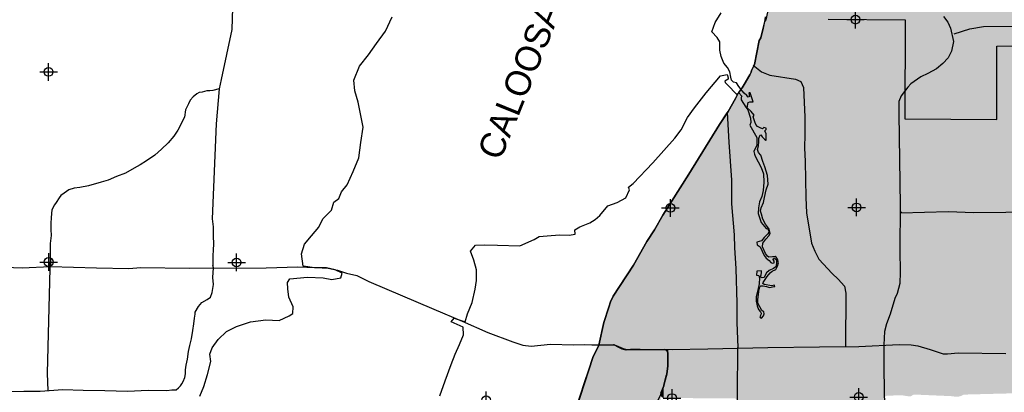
# Model space of a CAD drawing. Extents: x 136693 to 413893, y 707796 to 905796.
# Tile 54 of 70: x 186000 to 213874, y 807765 to 818302. Entities that reach past the tile are written whole.
import ezdxf

# ---------------------------------------------------------------- set-up
doc = ezdxf.new("R2010")
doc.units = 0
doc.header["$LTSCALE"] = 2000
doc.header["$PDMODE"] = 34
doc.header["$PDSIZE"] = 250
doc.linetypes.add('DASHED', pattern=[0])
for name, color, linetype in [('1990WSHEDS', 3, 'CONTINUOUS'), ('CITY', 14, 'DASHED'), ('DEEPFILL', 11, 'CONTINUOUS'), ('MAJROADS', 9, 'CONTINUOUS'), ('NAMES', 7, 'CONTINUOUS'), ('SEC', 2, 'CONTINUOUS'), ('WATER', 4, 'CONTINUOUS'), ('WHISKEYFILL', 11, 'CONTINUOUS'), ('WSHEDS', 3, 'CONTINUOUS')]:
    doc.layers.add(name, color=color, linetype=linetype)

# ---------------------------------------------------------------- blocks, each defined once
blk = doc.blocks.new('CITY')
at = {"layer": 'CITY', "color": 0}
blk.add_lwpolyline([(208889, 818315), (211064, 818297), (211056, 815500), (213663, 815481), (213661, 817553), (214917, 817566)], dxfattribs=at)

msp = doc.modelspace()

# ---------------------------------------------------------------- linework, layer by layer
at = {"layer": '1990WSHEDS', "color": 0}
msp.add_lwpolyline([(202395, 809095), (202534, 809739), (202680, 810173), (202723, 810324), (202800, 810483), (203376, 811358), (203758, 812034), (203970, 812359), (204207, 812777), (204945, 813936), (205810, 815337), (206032, 815669), (206056, 815704), (206268, 816071), (206346, 816231), (206356, 816238), (206420, 816332), (206455, 816372), (206506, 816472), (206667, 816739), (206709, 816822), (206718, 816864), (206744, 816923), (206803, 817031), (206934, 817717), (206985, 817792), (207045, 818060), (207097, 818255), (207133, 818302), (207410, 819568)], dxfattribs=at)
msp.add_lwpolyline([(201020, 805030), (202225, 808752), (202395, 809095), (202810, 809106, -0.106269), (202851, 809098), (203138, 808978, 0.101181), (203178, 808970), (204250, 808977, -0.41833), (204350, 808876), (204350, 808817, 0.001888), (204350, 808817), (204350, 808530, -0.032841), (204349, 808517), (204317, 808275, -0.031133), (204315, 808263), (204236, 807962, -0.03195), (204232, 807950), (204148, 807741, 0.527553)], format="xyb", dxfattribs=at)
at = {"layer": 'DEEPFILL', "color": 0}
for points in [[(202225, 789583), (202225, 808752), (202395, 789745), (202395, 809095)], [(202395, 789745), (202395, 809095), (202810, 790140), (202810, 809106)], [(202810, 790140), (202810, 809106), (202826, 790156), (202826, 809105)], [(202826, 790156), (202826, 809105), (202851, 790180), (202851, 809098)], [(202851, 790180), (202851, 809098), (202976, 790298), (202976, 809046)], [(202976, 790298), (202976, 809046), (202979, 790302), (202979, 809044)], [(202979, 790302), (202979, 809044), (203138, 790469), (203138, 808978)], [(203138, 790469), (203138, 808978), (203164, 790495), (203164, 808971)], [(203164, 790495), (203164, 808971), (203176, 790508), (203176, 808970)], [(203176, 791893), (203176, 808970), (203178, 792297), (203178, 808970)], [(203178, 792297), (203178, 808970), (203180, 792883), (203180, 808970)], [(203180, 792883), (203180, 808970), (203189, 795632), (203189, 808970)], [(203189, 795632), (203189, 808970), (203189, 795638), (203189, 808970)], [(203189, 795638), (203189, 808970), (203192, 795657), (203192, 808970)], [(203192, 795657), (203192, 808970), (203202, 795681), (203202, 808970)], [(203202, 795681), (203202, 808970), (203205, 795686), (203205, 808970)], [(203205, 795686), (203205, 808970), (203218, 795702), (203218, 808970)], [(203218, 795702), (203218, 808970), (203226, 795709), (203226, 808970)], [(203226, 795709), (203226, 808970), (203238, 795718), (203238, 808970)], [(203238, 795718), (203238, 808970), (203250, 795723), (203250, 808970)], [(203250, 795723), (203250, 808970), (203262, 795728), (203262, 808970)], [(203262, 795728), (203262, 808970), (203276, 795730), (203276, 808970)], [(203276, 795730), (203276, 808970), (203288, 795732), (203288, 808971)], [(203288, 795732), (203288, 808971), (204141, 795739), (204141, 808976)], [(204141, 807716), (204141, 808976), (204142, 807717), (204142, 808976)], [(204142, 807717), (204142, 808976), (204148, 807741), (204148, 808976)], [(204148, 807741), (204148, 808976), (204149, 807743), (204149, 808976)], [(204149, 807743), (204149, 808976), (204162, 807776), (204162, 808976)], [(204162, 807776), (204162, 808976), (204169, 807793), (204169, 808976)], [(204169, 807793), (204169, 808976), (204180, 807822), (204180, 808976)], [(204180, 807822), (204180, 808976), (204192, 807851), (204192, 808976)], [(204192, 807851), (204192, 808976), (204203, 807878), (204203, 808977)], [(204203, 807878), (204203, 808977), (204217, 807912), (204217, 808977)], [(204217, 807912), (204217, 808977), (204228, 807941), (204228, 808977)], [(204228, 807941), (204228, 808977), (204232, 807950), (204232, 808977)], [(204232, 807950), (204232, 808977), (204236, 807962), (204236, 808977)], [(204236, 807962), (204236, 808977), (204238, 807968), (204238, 808977)], [(204238, 807968), (204238, 808977), (204239, 807974), (204239, 808977)], [(204239, 807974), (204239, 808977), (204241, 807981), (204241, 808977)], [(204241, 807981), (204241, 808977), (204250, 808014), (204250, 808977)], [(204250, 808014), (204250, 808977), (204251, 808020), (204251, 808977)], [(204251, 808020), (204251, 808977), (204254, 808031), (204254, 808976)], [(204254, 808031), (204254, 808976), (204256, 808039), (204256, 808976)], [(204256, 808039), (204256, 808976), (204265, 808071), (204265, 808975)], [(204265, 808071), (204265, 808975), (204266, 808076), (204266, 808975)], [(204266, 808076), (204266, 808975), (204269, 808086), (204269, 808974)], [(204269, 808086), (204269, 808974), (204277, 808119), (204277, 808973)], [(204277, 808119), (204277, 808973), (204301, 808210), (204301, 808963)], [(204301, 808210), (204301, 808963), (204315, 808263), (204315, 808952)], [(204315, 808263), (204315, 808952), (204317, 808275), (204317, 808951)], [(204317, 808275), (204317, 808951), (204322, 808309), (204322, 808947)], [(204322, 808309), (204322, 808947), (204337, 808428), (204337, 808926)], [(204337, 808428), (204337, 808926), (204347, 808503), (204347, 808902)], [(201440, 788835), (201440, 806328), (202225, 789583), (202225, 808752)], [(204347, 808503), (204347, 808902), (204349, 808517), (204349, 808887)], [(204349, 808517), (204349, 808887), (204350, 808530), (204350, 808880)], [(204350, 808817), (204350, 808880), (204350, 808530), (204350, 808880)], [(204350, 808817), (204350, 808880), (204350, 808817), (204350, 808880)]]:
    msp.add_solid(points, dxfattribs=at)
at = {"layer": 'MAJROADS', "color": 0}
for points in [[(192588, 849276), (192575, 845347), (192612, 843587), (192574, 838459), (192562, 833540), (192290, 827518), (192262, 824854), (192250, 823354), (192133, 822265), (192009, 818026), (191705, 816613), (191645, 816345), (191562, 815357), (191449, 812668), (191449, 812668)], [(207106, 818386), (207097, 818294), (207045, 818060), (206985, 817792), (206934, 817717), (206803, 817031), (206744, 816923), (206718, 816864), (206709, 816822), (206667, 816739), (206506, 816472), (206455, 816372), (206362, 816263), (206268, 816071), (206056, 815704), (205810, 815337), (205234, 814420), (204945, 813936), (204521, 813269), (204207, 812777), (203970, 812359), (203758, 812034), (203376, 811358), (203113, 810975), (202884, 810624), (202800, 810483), (202723, 810324), (202680, 810173), (202534, 809739), (202395, 809095), (202225, 808752), (201977, 808034), (201403, 806261)], [(212148, 818396), (212274, 818233), (212354, 818064), (212439, 817688), (212380, 817414), (212284, 817221), (212132, 817065), (211953, 816915), (211704, 816776), (211509, 816682), (211223, 816485), (211142, 816396), (210952, 816148), (210892, 815985), (210887, 815643), (210922, 813052), (210915, 811787), (210925, 811158), (210916, 810844), (210841, 810561), (210778, 810416), (210641, 809977), (210534, 809699), (210482, 809487), (210462, 809106), (210461, 808408), (210478, 807331)], [(212451, 817899), (212900, 818041), (213280, 818109), (214923, 818126)], [(206766, 817016), (207000, 816832), (207235, 816735), (207961, 816624), (208110, 816553), (208188, 816384), (208224, 815548), (208225, 815058), (208215, 814683), (208235, 814293), (208251, 813273), (208278, 812837), (208411, 811985), (208509, 811756), (208622, 811533), (208998, 811127), (209174, 810966), (209348, 810768), (209388, 810568), (209377, 809069)], [(191645, 816345), (191463, 816298), (191379, 816290), (191295, 816291), (191161, 816250), (191085, 816242), (191010, 816201), (190909, 816118), (190824, 816026), (190781, 815926), (190696, 815751), (190661, 815541), (190627, 815475), (190551, 815324), (190474, 815174), (190364, 815007), (190204, 814824), (190018, 814641), (189824, 814467), (189588, 814309), (189411, 814193), (189243, 814102), (188991, 813962), (188738, 813863), (188503, 813764), (188302, 813707), (187949, 813601), (187705, 813552), (187538, 813537), (187395, 813487), (187260, 813396), (187167, 813330), (187117, 813263), (187032, 813130), (186981, 813071), (186913, 812929), (186896, 812821), (186886, 812703), (186885, 812544), (186884, 812368), (186891, 812201), (186864, 811975), (186863, 811782), (186862, 811631), (186780, 808305)], [(206031, 815676), (206075, 814838), (206151, 813765), (206154, 813095), (206223, 812214), (206237, 811854), (206275, 811267), (206301, 810287), (206297, 809742), (206333, 809030)], [(210954, 812869), (210945, 812836), (212286, 812876), (213015, 812854), (213920, 812856), (214876, 812899)], [(191449, 812668), (191476, 812443), (191476, 812326), (191474, 812150), (191490, 811991), (191480, 811756), (191471, 811664), (191470, 811522), (191468, 811354)], [(186863, 811782), (186868, 811329)], [(185077, 811318), (186065, 811286), (186870, 811321), (188177, 811286), (189090, 811263), (189425, 811294), (190799, 811275), (192978, 811284), (193874, 811310), (194385, 811290), (194729, 811279), (194996, 811218), (195247, 811133), (195540, 811072), (195882, 810902), (197728, 810117), (198530, 809776), (199248, 809460), (199958, 809195), (200242, 809101), (200477, 809074), (201030, 809128), (201675, 809107), (201985, 809121), (202195, 809111), (202521, 809109), (202723, 809107), (202831, 809106), (202932, 809055), (203048, 808996), (203157, 808970), (203291, 808985), (203568, 808983), (204473, 808977), (205478, 808994), (207179, 809032), (208638, 809046), (209760, 809062), (210900, 809112), (211235, 809110), (211428, 809083), (211771, 808972), (212147, 808852), (212264, 808851), (212566, 808882), (213915, 808863)], [(191466, 811010), (191485, 811287)], [(191485, 811287), (191468, 811354)], [(185694, 807785), (186121, 807799), (186582, 807795), (187219, 807841), (187797, 807828), (188409, 807815), (189054, 807794), (189641, 807823), (190169, 807819), (190311, 807835), (190428, 807834), (190496, 807892), (190555, 807950), (190589, 808000), (190631, 808067), (190674, 808184), (190692, 808284), (190692, 808402), (190710, 808536), (190753, 808703), (190780, 808921), (190815, 809088), (190867, 809280), (190902, 809515), (190928, 809699), (190946, 809858), (190964, 809975), (190964, 810034), (191058, 810192), (191159, 810300), (191310, 810391), (191403, 810458), (191446, 810583), (191490, 810809), (191466, 811010)], [(204339, 808978), (204345, 808651), (204317, 808274), (204222, 807939), (204136, 807697), (204034, 807480), (203924, 807313), (203712, 807038), (203500, 806696), (203372, 806413), (203279, 806179), (203219, 805995), (203149, 805727), (203131, 805451), (203104, 805200)], [(206243, 804751), (206276, 805068), (206320, 807716), (206333, 809030)], [(186780, 808305), (186793, 807802)]]:
    msp.add_lwpolyline(points, dxfattribs=at)
at = {"layer": 'SEC', "color": 0}
for p in [(209661, 818305), (186817, 816826), (204421, 812980), (209691, 812993), (186821, 811448), (192140, 811436), (204467, 807601), (209754, 807631), (199205, 807537)]:
    msp.add_point(p, dxfattribs=at)
at = {"layer": 'WATER', "color": 0}
for points in [[(197897, 807667), (198042, 808093), (198212, 808553), (198331, 808845), (198450, 809113), (198568, 809388), (198553, 809606), (198219, 809759), (198295, 809859), (198612, 809756), (198681, 809982), (198808, 810300), (198894, 810684), (198929, 810927), (198930, 811228), (198856, 811505), (198766, 811757), (198901, 811924), (199152, 811939), (199529, 811928), (200157, 811908), (200568, 812090), (200702, 812173), (200928, 812189), (201280, 812220), (201557, 812210), (201724, 812234), (201717, 812360), (201859, 812443), (202136, 812559), (202288, 812650), (202422, 812767), (202650, 813042), (202918, 813132), (203162, 813265), (203264, 813490), (203230, 813566), (203365, 813666), (203921, 814257), (204544, 814949), (204730, 815190), (204908, 815533), (205102, 815808), (205431, 816233), (205835, 816717), (206028, 816749), (206040, 816724), (206053, 816658), (206054, 816619), (205960, 816566), (205967, 816527), (206050, 816453), (206295, 816194), (206356, 816238), (206439, 816144), (206420, 816101), (206427, 816037), (206556, 815831), (206615, 815750), (206690, 815521), (206702, 815392), (206673, 815322), (206871, 814967), (206865, 814755), (206785, 814572), (206798, 814502), (206818, 814445), (206992, 814123), (207060, 813944), (207067, 813712), (207044, 813470), (207012, 813302), (206942, 813149), (206919, 812981), (206909, 812821), (206942, 812710), (206992, 812566), (207128, 812399), (207168, 812388), (207200, 812346), (207209, 812290), (207175, 812242), (207074, 812147), (206998, 812051), (206865, 812007), (206874, 811931), (206964, 811881), (207019, 811752), (207078, 811632), (207135, 811556), (207221, 811491), (207267, 811434), (207302, 811415), (207363, 811430), (207363, 811474), (207330, 811517), (207343, 811552), (207356, 811563), (207378, 811546), (207426, 811509), (207426, 811404), (207405, 811317), (207335, 811262), (207213, 811211), (207145, 811139), (207095, 811058), (207072, 811010), (207021, 810999), (206973, 811023), (206995, 811084), (206997, 811149), (207001, 811200), (206868, 811186), (206860, 811081), (206929, 811068), (206947, 811005), (206930, 810831), (206909, 810697), (206846, 810466), (206847, 810343), (206875, 810213), (206911, 810106), (206976, 810036), (206992, 810003), (206983, 809953), (206953, 809903), (206970, 809872), (207001, 809864), (207060, 809929), (207075, 809988), (207070, 810036), (207007, 810082), (206948, 810178), (206897, 810282), (206899, 810387), (206931, 810682), (206952, 810750), (206978, 810778), (207046, 810774), (207138, 810753), (207223, 810731), (207273, 810736), (207347, 810753), (207380, 810760), (207367, 810790), (207291, 810779), (207072, 810809), (207039, 810844), (207046, 810872), (207081, 810929), (207163, 811043), (207248, 811144), (207300, 811188), (207403, 811242), (207457, 811336), (207483, 811426), (207456, 811529), (207415, 811585), (207391, 811609), (207314, 811596), (207205, 811582), (207166, 811617), (207115, 811693), (207029, 811881), (207034, 811979), (207127, 812099), (207218, 812200), (207247, 812266), (207216, 812375), (207174, 812442), (207113, 812521), (207042, 812660), (206998, 812798), (206967, 812891), (206991, 812985), (207052, 813132), (207086, 813276), (207133, 813492), (207190, 813650), (207167, 813894), (207090, 814145), (207041, 814295), (206980, 814472), (206918, 814546), (206883, 814633), (206918, 814736), (206926, 814845), (206924, 814941), (206943, 814998), (206958, 815039), (206984, 815044), (207022, 814989), (207085, 814924), (207124, 814894), (207135, 814896), (207133, 815071), (207091, 815162), (207128, 815197), (207128, 815239), (207062, 815249), (207030, 815219), (206964, 815240), (206887, 815279), (206837, 815342), (206813, 815417), (206784, 815497), (206767, 815556), (206788, 815598), (206707, 815709), (206598, 815811), (206613, 815909), (206625, 815962), (206669, 815982), (206735, 815980), (206763, 815982), (206741, 816038), (206677, 816235), (206642, 816237), (206647, 816204), (206649, 816163), (206656, 816126), (206618, 816110), (206583, 816154), (206511, 816223), (206448, 816295), (206356, 816417), (206290, 816515), (206211, 816532), (206154, 816593), (206130, 816680), (206108, 816825), (206042, 816947), (205929, 817076), (205855, 817261), (205823, 817445), (205824, 817680), (205749, 817797), (205591, 817957), (205685, 818225), (205862, 818500)], [(191098, 807653), (191209, 807929), (191312, 808271), (191415, 808631), (191382, 808840), (191451, 809024), (191620, 809258), (191856, 809482), (192133, 809623), (192536, 809754), (192964, 809810), (193349, 809799), (193626, 809923), (193736, 809997), (193737, 810182), (193621, 810459), (193590, 810694), (193582, 810869), (193650, 810970), (194145, 811016), (194588, 811005), (194839, 810953), (195091, 811002), (195125, 811135), (194933, 811229), (194682, 811289), (194347, 811283), (194021, 811336), (193981, 811679), (194067, 811955), (194261, 812188), (194464, 812438), (194583, 812672), (194827, 812913), (194896, 813139), (195031, 813247), (195107, 813431), (195268, 813631), (195438, 814006), (195600, 814391), (195661, 814826), (195723, 815261), (195650, 815638), (195577, 815966), (195487, 816293), (195455, 816595), (195617, 816987), (195871, 817304), (196099, 817629), (196353, 817979), (196548, 818380)]]:
    msp.add_lwpolyline(points, dxfattribs=at)
at = {"layer": 'WHISKEYFILL', "color": 0}
for points in [[(213293, 807714), (213293, 823689), (213296, 807714), (213296, 824306)], [(213296, 807714), (213296, 824306), (213299, 807714), (213299, 824330)], [(213299, 807714), (213299, 824330), (213308, 807715), (213308, 824354)], [(213308, 807715), (213308, 824354), (213324, 807715), (213324, 824375)], [(213324, 807715), (213324, 824375), (213344, 807716), (213344, 824391)], [(213344, 807716), (213344, 824391), (213368, 807716), (213368, 824402)], [(213368, 807716), (213368, 824402), (213394, 807717), (213394, 824406)], [(213394, 807717), (213394, 824406), (214100, 807735), (214100, 824417)], [(213290, 807714), (213290, 823667), (213293, 807714), (213293, 823689)], [(207607, 805043), (207607, 820280), (208852, 805020), (208852, 823448)], [(208852, 805020), (208852, 823448), (210028, 804997), (210028, 823486)], [(210028, 804997), (210028, 823486), (210054, 805000), (210054, 823487)], [(210054, 805000), (210054, 823487), (210078, 805010), (210078, 823488)], [(210078, 805010), (210078, 823488), (210099, 805025), (210099, 823489)], [(210099, 805025), (210099, 823489), (210115, 805046), (210115, 823489)], [(210115, 805046), (210115, 823489), (210125, 805068), (210125, 823490)], [(210125, 805068), (210125, 823490), (210232, 805418), (210232, 823493)], [(210232, 805419), (210232, 823493), (210376, 805865), (210376, 823498)], [(210232, 805418), (210232, 823493), (210232, 805419), (210232, 823493)], [(210376, 805865), (210376, 823498), (210380, 805882), (210380, 823498)], [(210380, 805882), (210380, 823498), (210470, 806500), (210470, 823501)], [(210470, 806500), (210470, 823501), (210471, 806515), (210471, 823501)], [(210471, 807569), (210471, 823501), (210471, 806515), (210471, 823501)], [(210471, 807569), (210471, 823501), (210473, 807591), (210473, 823501)], [(210473, 807591), (210473, 823501), (210482, 807616), (210482, 823501)], [(210482, 807616), (210482, 823501), (210498, 807637), (210498, 823502)], [(210498, 807637), (210498, 823502), (210518, 807653), (210518, 823502)], [(210518, 807653), (210518, 823502), (210542, 807664), (210542, 823503)], [(210542, 807664), (210542, 823503), (210567, 807669), (210567, 823504)], [(210567, 807669), (210567, 823504), (210954, 807681), (210954, 823517)], [(210954, 807681), (210954, 823517), (210973, 807680), (210973, 823517)], [(210973, 807680), (210973, 823517), (211178, 807649), (211178, 823524)], [(211178, 807649), (211178, 823524), (211204, 807649), (211204, 823525)], [(211204, 807649), (211204, 823525), (211230, 807655), (211230, 823525)], [(211230, 807655), (211230, 823525), (211249, 807665), (211249, 823526)], [(211249, 807665), (211249, 823526), (211276, 807684), (211276, 823527)], [(211276, 807684), (211276, 823527), (211286, 807690), (211286, 823527)], [(211286, 807690), (211286, 823527), (211311, 807699), (211311, 823528)], [(211311, 807699), (211311, 823528), (211337, 807701), (211337, 823529)], [(211337, 807701), (211337, 823529), (212383, 807655), (212383, 823563)], [(212383, 807655), (212383, 823563), (212394, 807654), (212394, 823563)], [(212394, 807654), (212394, 823563), (212500, 807638), (212500, 823567)], [(212500, 807638), (212500, 823567), (212526, 807638), (212526, 823568)], [(212526, 807638), (212526, 823568), (212528, 807638), (212528, 823568)], [(212528, 807638), (212528, 823568), (212603, 807647), (212603, 823570)], [(212603, 807647), (212603, 823570), (212628, 807654), (212628, 823571)], [(212628, 807654), (212628, 823571), (212632, 807655), (212632, 823571)], [(212632, 807655), (212632, 823571), (212712, 807691), (212712, 823574)], [(212712, 807691), (212712, 823574), (212725, 807696), (212725, 823574)], [(212725, 807696), (212725, 823574), (212751, 807700), (212751, 823575)], [(212751, 807700), (212751, 823575), (213196, 807712), (213196, 823590)], [(213196, 807712), (213196, 823590), (213222, 807712), (213222, 823594)], [(213222, 807712), (213222, 823594), (213245, 807713), (213245, 823605)], [(213245, 807713), (213245, 823605), (213266, 807714), (213266, 823621)], [(213266, 807714), (213266, 823621), (213281, 807714), (213281, 823642)], [(213281, 807714), (213281, 823642), (213290, 807714), (213290, 823667)], [(207568, 805044), (207568, 820043), (207607, 805043), (207607, 820280)], [(207410, 805053), (207410, 819568), (207501, 805045), (207501, 819843)], [(207501, 805045), (207501, 819843), (207568, 805044), (207568, 820043)], [(207133, 805078), (207133, 818302), (207410, 805053), (207410, 819568)], [(207045, 805085), (207045, 818060), (207097, 805081), (207097, 818255)], [(207097, 805081), (207097, 818255), (207133, 805078), (207133, 818302)], [(206985, 805091), (206985, 817792), (207045, 805085), (207045, 818060)], [(206901, 805098), (206901, 817546), (206934, 805095), (206934, 817717)], [(206934, 805095), (206934, 817717), (206985, 805091), (206985, 817792)], [(206803, 805101), (206803, 817031), (206901, 805098), (206901, 817546)], [(206744, 805103), (206744, 816923), (206803, 805101), (206803, 817031)], [(206506, 805111), (206506, 816472), (206667, 805106), (206667, 816739)], [(206667, 805106), (206667, 816739), (206709, 805104), (206709, 816822)], [(206709, 805104), (206709, 816822), (206718, 805104), (206718, 816864)], [(206718, 805104), (206718, 816864), (206744, 805103), (206744, 816923)], [(206455, 805113), (206455, 816372), (206506, 805111), (206506, 816472)], [(206308, 807545), (206308, 816153), (206318, 807520), (206318, 816173)], [(206318, 807520), (206318, 816173), (206321, 807494), (206321, 816179)], [(206321, 805117), (206321, 816179), (206346, 805116), (206346, 816231)], [(206346, 805116), (206346, 816231), (206356, 805116), (206356, 816238)], [(206356, 805116), (206356, 816238), (206420, 805114), (206420, 816332)], [(206420, 805114), (206420, 816332), (206455, 805113), (206455, 816372)], [(206056, 807596), (206056, 815704), (206221, 807596), (206221, 815990)], [(206221, 807596), (206221, 815990), (206222, 807596), (206222, 815992)], [(206222, 807596), (206222, 815992), (206248, 807592), (206248, 816036)], [(206248, 807592), (206248, 816036), (206268, 807583), (206268, 816071)], [(206268, 807583), (206268, 816071), (206272, 807582), (206272, 816079)], [(206272, 807582), (206272, 816079), (206276, 807578), (206276, 816087)], [(206276, 807578), (206276, 816087), (206292, 807565), (206292, 816121)], [(206292, 807565), (206292, 816121), (206298, 807558), (206298, 816133)], [(206298, 807558), (206298, 816133), (206308, 807545), (206308, 816153)], [(206298, 807558), (206298, 816133), (206298, 807558), (206298, 816133)], [(205810, 807597), (205810, 815337), (206032, 807596), (206032, 815669)], [(206032, 807596), (206032, 815669), (206056, 807596), (206056, 815704)], [(204945, 807599), (204945, 813936), (205810, 807597), (205810, 815337)], [(204468, 807601), (204468, 813186), (204945, 807599), (204945, 813936)], [(204350, 807602), (204350, 813001), (204467, 807601), (204467, 813185)], [(204467, 807601), (204467, 813185), (204468, 807601), (204468, 813186)], [(204228, 808977), (204228, 812810), (204232, 808977), (204232, 812816)], [(204232, 808977), (204232, 812816), (204236, 808977), (204236, 812822)], [(204236, 808977), (204236, 812822), (204239, 808977), (204239, 812827)], [(204239, 808977), (204239, 812827), (204250, 808977), (204250, 812843)], [(204250, 808977), (204250, 812843), (204251, 808977), (204251, 812845)], [(204251, 808977), (204251, 812845), (204277, 808973), (204277, 812886)], [(204277, 808973), (204277, 812886), (204301, 808963), (204301, 812924)], [(204301, 808963), (204301, 812924), (204315, 808952), (204315, 812945)], [(204315, 808952), (204315, 812945), (204317, 808951), (204317, 812949)], [(204317, 808951), (204317, 812949), (204322, 808947), (204322, 812956)], [(204322, 808947), (204322, 812956), (204337, 808926), (204337, 812981)], [(204337, 808926), (204337, 812981), (204347, 808902), (204347, 812996)], [(204347, 808902), (204347, 812996), (204349, 808887), (204349, 812999)], [(204349, 808887), (204349, 812999), (204350, 808880), (204350, 813001)], [(204350, 808880), (204350, 813001), (204350, 808880), (204350, 813001)], [(204350, 808880), (204350, 813001), (204350, 808880), (204350, 813001)], [(204350, 808880), (204350, 813001), (204350, 808876), (204350, 813001)], [(203970, 808975), (203970, 812359), (204141, 808976), (204141, 812660)], [(204141, 808976), (204141, 812660), (204142, 808976), (204142, 812661)], [(204142, 808976), (204142, 812661), (204148, 808976), (204148, 812672)], [(204148, 808976), (204148, 812672), (204149, 808976), (204149, 812673)], [(204149, 808976), (204149, 812673), (204162, 808976), (204162, 812696)], [(204162, 808976), (204162, 812696), (204180, 808976), (204180, 812729)], [(204180, 808976), (204180, 812729), (204203, 808977), (204203, 812769)], [(204203, 808977), (204203, 812769), (204207, 808977), (204207, 812777)], [(204207, 808977), (204207, 812777), (204228, 808977), (204228, 812810)], [(203758, 808974), (203758, 812034), (203970, 808975), (203970, 812359)], [(203376, 808971), (203376, 811358), (203758, 808974), (203758, 812034)], [(203178, 808970), (203178, 811057), (203376, 808971), (203376, 811358)], [(202851, 809098), (202851, 810561), (203138, 808978), (203138, 810997)], [(203138, 808978), (203138, 810997), (203164, 808971), (203164, 811036)], [(203164, 808971), (203164, 811036), (203178, 808970), (203178, 811057)], [(202680, 809102), (202680, 810173), (202723, 809103), (202723, 810324)], [(202723, 809103), (202723, 810324), (202800, 809105), (202800, 810483)], [(202800, 809105), (202800, 810483), (202810, 809106), (202810, 810498)], [(202810, 809106), (202810, 810498), (202826, 809105), (202826, 810523)], [(202826, 809105), (202826, 810523), (202851, 809098), (202851, 810561)], [(202534, 809098), (202534, 809739), (202680, 809102), (202680, 810173)], [(202395, 809095), (202395, 809095), (202534, 809098), (202534, 809739)], [(204350, 807602), (204350, 808817), (204350, 807602), (204350, 808876)], [(204350, 807602), (204350, 808817), (204350, 807602), (204350, 808530)], [(204350, 807602), (204350, 808817), (204350, 807602), (204350, 808817)], [(204322, 807603), (204322, 808309), (204337, 807602), (204337, 808428)], [(204337, 807602), (204337, 808428), (204347, 807602), (204347, 808503)], [(204347, 807602), (204347, 808503), (204349, 807602), (204349, 808517)], [(204349, 807602), (204349, 808517), (204350, 807602), (204350, 808530)], [(204251, 807603), (204251, 808020), (204277, 807603), (204277, 808119)], [(204277, 807603), (204277, 808119), (204301, 807603), (204301, 808210)], [(204301, 807603), (204301, 808210), (204315, 807603), (204315, 808263)], [(204315, 807603), (204315, 808263), (204317, 807603), (204317, 808275)], [(204317, 807603), (204317, 808275), (204322, 807603), (204322, 808309)], [(204162, 807642), (204162, 807776), (204180, 807624), (204180, 807822)], [(204180, 807624), (204180, 807822), (204203, 807611), (204203, 807878)], [(204203, 807611), (204203, 807878), (204207, 807610), (204207, 807889)], [(204207, 807610), (204207, 807889), (204228, 807604), (204228, 807941)], [(204228, 807604), (204228, 807941), (204232, 807604), (204232, 807950)], [(204232, 807604), (204232, 807950), (204236, 807604), (204236, 807962)], [(204236, 807604), (204236, 807962), (204239, 807604), (204239, 807974)], [(204239, 807604), (204239, 807974), (204250, 807603), (204250, 808014)], [(204250, 807603), (204250, 808014), (204251, 807603), (204251, 808020)], [(204149, 807664), (204149, 807743), (204162, 807642), (204162, 807776)]]:
    msp.add_solid(points, dxfattribs=at)
at = {"layer": 'WSHEDS', "color": 0}
msp.add_lwpolyline([(206032, 815669), (205810, 815337), (204945, 813936), (204207, 812777), (203970, 812359), (203758, 812034), (203376, 811358), (202800, 810483), (202723, 810324), (202680, 810173), (202534, 809739), (202395, 809095), (202225, 808752), (201020, 805030)], dxfattribs=at)
msp.add_lwpolyline([(204148, 807741), (204232, 807950, 0.03195), (204236, 807962), (204315, 808263, 0.031133), (204317, 808275), (204349, 808517, 0.032841), (204350, 808530), (204350, 808817, -0.001888), (204350, 808817), (204350, 808876, 0.41833), (204250, 808977), (203178, 808970, -0.101181), (203138, 808978), (202851, 809098, 0.106269), (202810, 809106), (202395, 809095)], format="xyb", dxfattribs=at)

# ---------------------------------------------------------------- block references
at = {"layer": 'NAMES', "color": 0}
msp.add_blockref('CITY', (0, 0), dxfattribs=at)

# ---------------------------------------------------------------- texts
at = {"layer": 'WATER', "color": 0}
msp.add_text('CALOOSAHATCHEE', height=720, rotation=68, dxfattribs=at).set_placement((199607, 814289))

doc.saveas('drawing.dxf')
